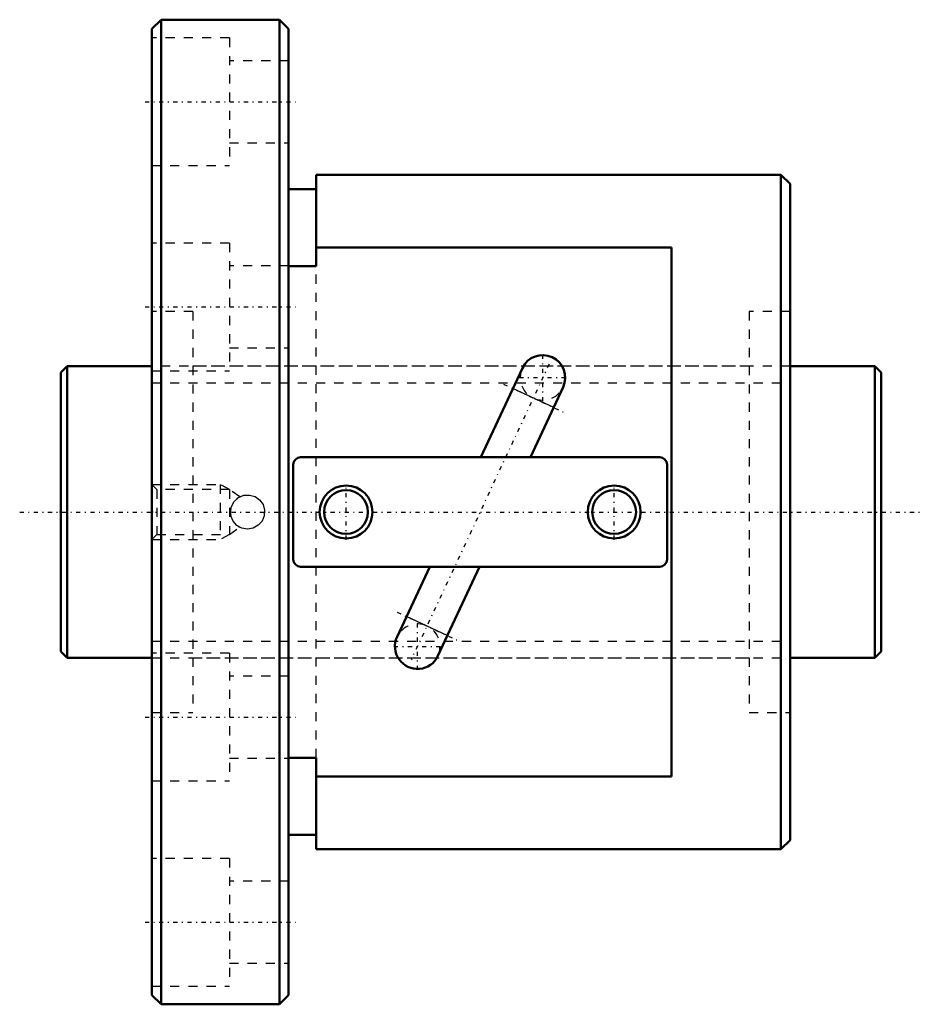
# Model space of a CAD drawing. Header units: millimetres. Extents: x -4 to 94, y -54 to 54.
import ezdxf

# ---------------------------------------------------------------- set-up
doc = ezdxf.new("R2010")
doc.units = ezdxf.units.MM
doc.linetypes.add('Center', pattern=[1.5, 0.45, -0.5, 0.05, -0.5])
doc.linetypes.add('Dashed', pattern=[2, 1, -1])
for name, color, linetype, lineweight in [('2d ConnectionPoints', 7, 'Continuous', 50), ('AM_0', 7, 'Continuous', 50), ('AM_4', 3, 'Continuous', 25), ('AM_5', 3, 'Continuous', 25), ('AM_7', 7, 'Center', 25), ('AM_9', 6, 'Dashed', 25)]:
    doc.layers.add(name, color=color, linetype=linetype, lineweight=lineweight)

# ---------------------------------------------------------------- blocks, each defined once
blk = doc.blocks.new('1_BNF_3210A_2_5RR_Nut_0_in_BNF3210V_2_5RRG1_90LC0_000_rev_0')
at = {"layer": 'AM_0'}
for p, q in [((11, 54), (10, 53)), ((24, 54), (11, 54)), ((11, 54), (11, -54)), ((25, 53), (24, 54)), ((24, 54), (24, -54)), ((10, 53), (10, -53)), ((25, 53), (25, -53)), ((28, 37), (28, 26.96)), ((79, 37), (28, 37)), ((80, 36), (79, 37)), ((79, 37), (79, -37)), ((80, 36), (80, -36)), ((28, 35.4), (25, 35.4)), ((67, 29.03), (28, 29.03)), ((67, -29.03), (67, 29.03)), ((28, 26.96), (25, 26.96)), ((50.64, 15.78), (46.08, 6)), ((51.52, 6), (55.11, 13.7)), ((65.7, 6), (26.3, 6)), ((25.5, 5.2), (25.5, -5.2)), ((66.5, -5.2), (66.5, 5.2)), ((26.3, -6), (65.7, -6)), ((40.48, -6), (36.89, -13.7)), ((41.36, -15.78), (45.92, -6)), ((25, -26.96), (28, -26.96)), ((28, -26.96), (28, -37)), ((28, -29.03), (67, -29.03)), ((25, -35.4), (28, -35.4)), ((79, -37), (80, -36)), ((28, -37), (79, -37)), ((10, -53), (11, -54)), ((11, -54), (24, -54)), ((24, -54), (25, -53))]:
    blk.add_line(p, q, dxfattribs=at)
for centre, radius in [((31.3, 0), 2.9), ((31.3, 0), 2.4), ((60.7, 0), 2.9), ((60.7, 0), 2.4)]:
    blk.add_circle(centre, radius, dxfattribs=at)
for centre, radius, start, end in [((52.87, 14.74), 2.47, 335, 155), ((26.3, 5.2), 0.8, 90, 180), ((65.7, 5.2), 0.8, 0, 90), ((26.3, -5.2), 0.8, 180, 270), ((65.7, -5.2), 0.8, 270, 360), ((39.13, -14.74), 2.47, 155, 335)]:
    blk.add_arc(centre, radius, start, end, dxfattribs=at)
at = {"layer": 'AM_4'}
for p, q in [((54.07, 11.47), (49.6, 13.55)), ((42.4, -13.55), (37.93, -11.47))]:
    blk.add_line(p, q, dxfattribs=at)
at = {"layer": 'AM_5', "linetype": 'Dashed'}
for p, q in [((10, 3), (17.5, 3)), ((18.5, 2.46), (17.5, 3)), ((17.5, 3), (17.5, -3)), ((10, -3), (17.5, -3)), ((18.5, -2.46), (17.5, -3))]:
    blk.add_line(p, q, dxfattribs=at)
at = {"layer": 'AM_7'}
for p, q in [((9.25, 45), (25.75, 45)), ((9.25, 22.5), (25.75, 22.5)), ((52.87, 12.15), (52.87, 17.33)), ((53.56, 16.22), (38.44, -16.22)), ((50.29, 14.74), (55.46, 14.74)), ((48.57, 14.03), (55.1, 10.98)), ((31.3, -3.04), (31.3, 3.04)), ((60.7, -3.04), (60.7, 3.04)), ((36.9, -10.98), (43.43, -14.03)), ((39.13, -17.33), (39.13, -12.15)), ((36.54, -14.74), (41.71, -14.74)), ((9.25, -22.5), (25.75, -22.5)), ((9.25, -45), (25.75, -45))]:
    blk.add_line(p, q, dxfattribs=at)
at = {"layer": 'AM_9'}
for p, q in [((18.5, 52), (10, 52)), ((18.5, 52), (18.5, 38)), ((25, 49.5), (18.5, 49.5)), ((18.5, 40.5), (25, 40.5)), ((10, 38), (18.5, 38)), ((18.5, 29.5), (10, 29.5)), ((18.5, 29.5), (18.5, 15.5)), ((25, 27), (18.5, 27)), ((28, -26.96), (28, 26.96)), ((14.5, 22), (10, 22)), ((14.5, 22), (14.5, -22)), ((80, 22), (75.5, 22)), ((75.5, 22), (75.5, -22)), ((18.5, 18), (25, 18)), ((10, 15.5), (18.5, 15.5)), ((75.5, 16), (14.5, 16)), ((10.54, 2.46), (10, 3)), ((18.5, 2.46), (10.54, 2.46)), ((10.54, 2.46), (10.54, -2.46)), ((19.63, 1.67), (18.5, 2.46)), ((18.5, 2.46), (18.5, -2.46)), ((18.5, -2.46), (19.63, -1.67)), ((10, -3), (10.54, -2.46)), ((10.54, -2.46), (18.5, -2.46)), ((18.5, -15.5), (10, -15.5)), ((14.5, -16), (75.5, -16)), ((18.5, -15.5), (18.5, -29.5)), ((25, -18), (18.5, -18)), ((10, -22), (14.5, -22)), ((75.5, -22), (80, -22)), ((18.5, -27), (25, -27)), ((10, -29.5), (18.5, -29.5)), ((18.5, -38), (10, -38)), ((18.5, -38), (18.5, -52)), ((25, -40.5), (18.5, -40.5)), ((18.5, -49.5), (25, -49.5)), ((10, -52), (18.5, -52))]:
    blk.add_line(p, q, dxfattribs=at)
for points in [[(18.62, 0), (18.73, 0.62), (19.03, 1.17), (19.5, 1.59), (20.08, 1.83), (20.71, 1.86), (21.31, 1.69), (21.82, 1.33), (22.19, 0.82), (22.36, 0.21), (22.33, -0.42), (22.09, -0.99), (21.67, -1.46), (21.12, -1.77), (20.5, -1.87), (19.88, -1.77), (19.33, -1.47), (18.91, -1), (18.67, -0.42), (18.62, 0)], [(19.48, -1.58), (19.51, -1.59), (19.63, -1.66), (19.63, -1.66)]]:
    blk.add_lwpolyline(points, dxfattribs=at)
for centre, radius, start, end in [((52.87, 14.74), 2.47, 155, 335), ((20.5, 0), 1.88, 122.8107, 129.8895), ((20.5, 0), 1.88, 165.7977, 191.4259), ((20.5, 0), 1.87, 234.6503, 237.1893), ((39.13, -14.74), 2.47, 335, 155)]:
    blk.add_arc(centre, radius, start, end, dxfattribs=at)
blk = doc.blocks.new('2_BNF_3210A_2_5RR000_Shaft_0_in_BNF3210V_2_5RRG1_90LC0_000_rev_0')
at = {"layer": 'AM_0'}
for p, q in [((0.7, 16), (0, 15.3)), ((0, 15.3), (0, -15.3)), ((10, 16), (0.7, 16)), ((0.7, 16), (0.7, -16)), ((89.3, 16), (80, 16)), ((90, 15.3), (89.3, 16)), ((89.3, 16), (89.3, -16)), ((90, 15.3), (90, -15.3)), ((0, -15.3), (0.7, -16)), ((0.7, -16), (10, -16)), ((80, -16), (89.3, -16)), ((89.3, -16), (90, -15.3))]:
    blk.add_line(p, q, dxfattribs=at)
at = {"layer": 'AM_5', "linetype": 'Dashed'}
for p, q in [((10, 14.1595), (80, 14.1595)), ((10, -14.1595), (80, -14.1595))]:
    blk.add_line(p, q, dxfattribs=at)
at = {"layer": 'AM_7'}
blk.add_line((-4.5, 0), (94.5, 0), dxfattribs=at)
at = {"layer": 'AM_9'}
for p, q in [((80, 16), (10, 16)), ((10, -16), (80, -16))]:
    blk.add_line(p, q, dxfattribs=at)

msp = doc.modelspace()

# ---------------------------------------------------------------- linework, layer by layer
at = {"layer": '2d ConnectionPoints'}
for p in [(0, 0), (10, 0)]:
    msp.add_point(p, dxfattribs=at)

# ---------------------------------------------------------------- block references
for name in ['1_BNF_3210A_2_5RR_Nut_0_in_BNF3210V_2_5RRG1_90LC0_000_rev_0', '2_BNF_3210A_2_5RR000_Shaft_0_in_BNF3210V_2_5RRG1_90LC0_000_rev_0']:
    msp.add_blockref(name, (0, 0))

doc.saveas('drawing.dxf')
